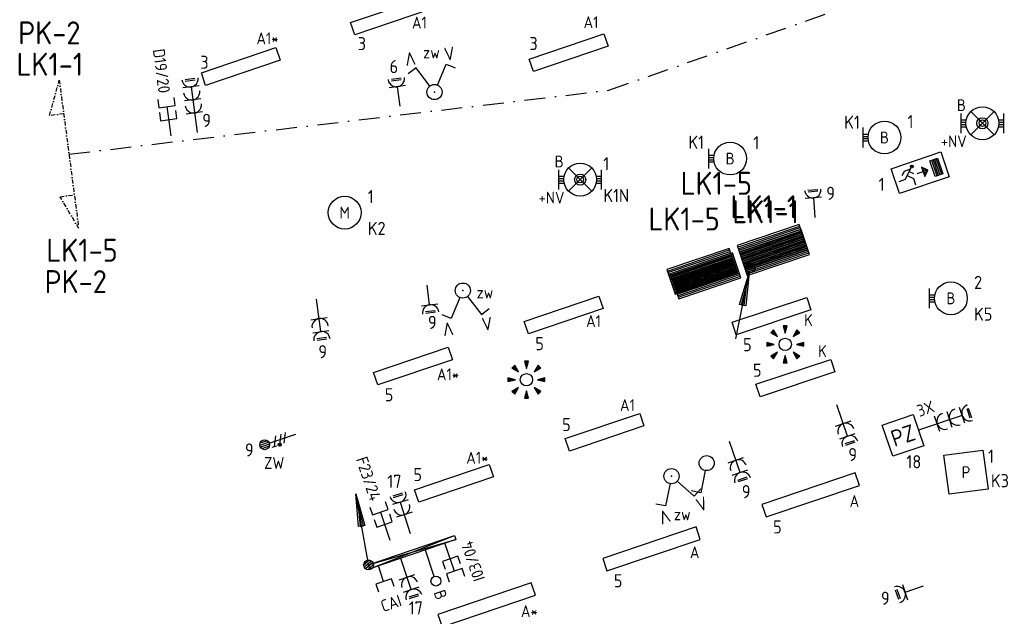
# Model space of a CAD drawing. Header units: millimetres. Extents: x 32381 to 65913, y 27481 to 83025.
# Tile 4 of 12: x 36773 to 51772, y 48490 to 57575. Entities that reach past the tile are written whole.
import ezdxf
from ezdxf.enums import TextEntityAlignment as Align

# ---------------------------------------------------------------- set-up
doc = ezdxf.new("R2010")
doc.units = ezdxf.units.MM
doc.header["$LTSCALE"] = 100
doc.linetypes.add('DASHDOT2', pattern=[12.7, 6.35, -3.175, 0, -3.175])
for name, color, linetype in [('EB61306-_ATTRIB', 2, 'Continuous'), ('EB62204-_ATTRIB', 2, 'Continuous'), ('EB62205-_ATTRIB', 2, 'Continuous'), ('EB63101-_ATTRIB', 2, 'Continuous'), ('EB63102-_ATTRIB', 2, 'Continuous'), ('EB63103-_ATTRIB', 2, 'Continuous'), ('EB6421--_ATTRIB', 2, 'Continuous'), ('EB6441--_ATTRIB', 2, 'Continuous'), ('EB6452--_ATTRIB', 2, 'Continuous'), ('EL6110--_CEN-NOODSTR', 3, 'Continuous'), ('EL61303-_WANDGOOT', 3, 'Continuous'), ('EL61306-_ZUIL', 3, 'Continuous'), ('EL62203-_KRACHT-WCD230', 3, 'Continuous'), ('EL62204-_KRACHT-ASP230', 3, 'Continuous'), ('EL62205-_KRACHT-KAST', 3, 'Continuous'), ('EL63101-_LICHT-ARM', 3, 'Continuous'), ('EL63102-_LICHT-SCH', 3, 'Continuous'), ('EL63103-_LICHT-WCD230V', 3, 'Continuous'), ('EL63202-_NOODVRL-TXT', 3, 'Continuous'), ('EL63501-_NOODVRL-ARM', 3, 'Continuous'), ('EL6421--_TELEFOON', 3, 'Continuous'), ('EL6441--_DATACOM', 3, 'Continuous'), ('EL6452--_CAI', 3, 'Continuous')]:
    doc.layers.add(name, color=color, linetype=linetype)
doc.layers.add('GRENS', color=210, linetype='DASHDOT2', lineweight=30)
doc.styles.add('ISO', font='iso.shx', dxfattribs={"height": 220})
doc.styles.add('NORATT', font='iso.shx')
doc.styles.add('NORDIM', font='isocp.shx')

# ---------------------------------------------------------------- blocks, each defined once
blk = doc.blocks.new('ES3W1L')
for p, q in [((1.25, 0), (-1.25, 0)), ((-0.75, 1.25), (0.75, 1.25)), ((-0.75, 1), (0.75, 1)), ((0, 0), (0, -3))]:
    blk.add_line(p, q)
blk.add_arc((0, 1.25), 1.25, 180, 0)
at = {"style": 'NORATT'}
for tag, flags, p in [('VERMOGEN', 9, (-2.5, 3)), ('GROEP', 8, (0, 3)), ('SCHAK', 8, (2.5, 3)), ('GELIJK', 9, (5, 3)), ('TAL', 8, (2.5, 3)), ('KAST', 9, (7, 3))]:
    blk.add_attdef(tag, text='', height=1.8, rotation=90, dxfattribs=dict(at, flags=flags)).set_placement(p, align=Align.MIDDLE_CENTER)
at = {"style": 'NORATT', "flags": 8}
blk.add_attdef('DOEL', text='', height=1.8, rotation=90, dxfattribs=at).set_placement((-2.5, 3), align=Align.MIDDLE_LEFT)
at = {"style": 'NORATT', "flags": 9}
blk.add_attdef('M_CODE', text='', height=1.8, dxfattribs=at).set_placement((0, 0), align=Align.MIDDLE_CENTER)
blk = doc.blocks.new('EJ3P21')
at = {"color": 0}
blk.add_lwpolyline([(-6, -1), (-6, 1), (6, 1), (6, -1)], close=True, dxfattribs=at)
at = {"style": 'NORATT'}
for tag, height, flags, p in [('GROEPI', 1.8, 9, (0, 9.5)), ('CODE', 3.5, 8, (0, 4.5)), ('GELIJK', 1.8, 9, (3.5, 5)), ('M_CODE', 1.8, 9, (0, 0)), ('VERMOGEN', 1.8, 9, (0, -5.5)), ('DOEL', 1.8, 9, (0, -7.5)), ('VERMOGENI', 1.8, 9, (0, -9.5)), ('DOELI', 1.8, 9, (0, -11.5))]:
    blk.add_attdef(tag, text='', height=height, dxfattribs=dict(at, flags=flags)).set_placement(p, align=Align.MIDDLE_CENTER)
at = {"style": 'NORATT', "flags": 9}
for tag in ['GELIJKI', 'TAL']:
    blk.add_attdef(tag, text='', height=1.8, rotation=90, dxfattribs=at).set_placement((5, 2.75), align=Align.MIDDLE_CENTER)
at = {"style": 'NORATT'}
for tag, flags, p in [('SCHAK', 8, (3.5, 2.8)), ('A_CODE', 8, (0, 0)), ('GROEP', 8, (-3.5, -2.8)), ('KAST', 9, (3.5, -2.8))]:
    blk.add_attdef(tag, text='', height=1.8, dxfattribs=dict(at, flags=flags)).set_placement(p, align=Align.MIDDLE)
blk = doc.blocks.new('ES111352')
at = {"color": 0}
blk.add_line((0, 1.5), (0, -3), dxfattribs=at)
for points in [[(-1.25, 2.75), (-1.25, 1.5), (1.25, 1.5), (1.25, 2.75)], [(-1.25, 0.75), (-1.25, -0.5), (1.25, -0.5), (1.25, 0.75)]]:
    blk.add_lwpolyline(points, dxfattribs=at)
at = {"color": 0, "style": 'NORATT', "flags": 8}
blk.add_attdef('NUMMER1', text='', height=1.8, rotation=90, dxfattribs=at).set_placement((-1.5, 4.5), align=Align.MIDDLE_LEFT)
at = {"style": 'NORATT', "flags": 8}
blk.add_attdef('NUMMER', text='', height=1.8, rotation=90, dxfattribs=at).set_placement((1.5, 4.5), align=Align.MIDDLE_LEFT)
at = {"style": 'NORATT'}
for tag, flags, p in [('PANEEL', 9, (0, 3)), ('CODE', 9, (1, 3.5)), ('GRP', 8, (0, -5)), ('RUIMTE', 9, (0, -7.5))]:
    blk.add_attdef(tag, text='', height=1.8, dxfattribs=dict(at, flags=flags)).set_placement(p, align=Align.MIDDLE_LEFT)
at = {"style": 'NORATT', "flags": 8}
blk.add_attdef('M_CODE', text='', height=1.8, dxfattribs=at).set_placement((0, 0), align=Align.MIDDLE_CENTER)
blk = doc.blocks.new('ES3W3L')
at = {"color": 2}
for p, q in [((-0.75, 5.25), (0.75, 5.25)), ((-0.75, 5), (0.75, 5))]:
    blk.add_line(p, q, dxfattribs=at)
at = {"color": 0}
for p, q in [((1.25, 4), (-1.25, 4)), ((0, 4), (0, -3)), ((1.25, 2), (-1.25, 2)), ((1.25, 0), (-1.25, 0))]:
    blk.add_line(p, q, dxfattribs=at)
for centre in [(0, 5.25), (0, 3.25), (0, 1.25)]:
    blk.add_arc(centre, 1.25, 180, 0, dxfattribs=at)
at = {"style": 'NORATT'}
for tag, flags, p in [('VERMOGEN', 9, (-2.5, 7)), ('GROEP', 8, (0, 7)), ('SCHAK', 8, (2.5, 7)), ('GELIJK', 9, (5, 7)), ('TAL', 8, (2.5, 7)), ('KAST', 9, (7, 7))]:
    blk.add_attdef(tag, text='', height=1.8, rotation=90, dxfattribs=dict(at, flags=flags)).set_placement(p, align=Align.MIDDLE_CENTER)
at = {"style": 'NORATT', "flags": 8}
blk.add_attdef('DOEL', text='', height=1.8, rotation=90, dxfattribs=at).set_placement((-2.5, 7), align=Align.MIDDLE_LEFT)
at = {"style": 'NORATT', "flags": 9}
blk.add_attdef('M_CODE', text='', height=1.8, dxfattribs=at).set_placement((0, 0), align=Align.MIDDLE_CENTER)
blk = doc.blocks.new('ES3SZ')
at = {"color": 0}
for points in [[(-0.58, 1), (-2.31, 4), (-3.61, 3.25)], [(0.58, 1), (2.31, 4), (3.61, 3.25)]]:
    blk.add_lwpolyline(points, dxfattribs=at)
blk.add_circle((0, 0), 1.15, dxfattribs=at)
blk.add_point((0, 0), dxfattribs=at)
blk.add_point((0, 0), dxfattribs=at)
at = {"color": 2, "style": 'ISO'}
blk.add_text('V', height=2, rotation=180, dxfattribs=at).set_placement((-3, 5.5), align=Align.MIDDLE_CENTER)
blk.add_text('V', height=2, dxfattribs=at).set_placement((3, 5.5), align=Align.MIDDLE_CENTER)
at = {"style": 'NORATT'}
for tag, flags, p in [('SCHAK', 8, (3, 5.5)), ('KAST', 9, (-3, 0.5)), ('M_CODE', 8, (0, 0)), ('DOEL', 9, (-3, -2)), ('GROEP', 9, (-3, -4.5))]:
    blk.add_attdef(tag, text='', height=1.8, dxfattribs=dict(at, flags=flags)).set_placement(p, align=Align.MIDDLE_CENTER)
for tag, flags, p in [('PANEEL', 9, (0, 3)), ('CODE', 9, (1, 3.5)), ('GRP', 8, (0, -5)), ('RUIMTE', 9, (0, -7.5))]:
    blk.add_attdef(tag, text='', height=1.8, dxfattribs=dict(at, flags=flags)).set_placement(p, align=Align.MIDDLE_LEFT)
blk = doc.blocks.new('ES111261')
at = {"color": 0}
for p, q in [((-5, 1.75), (5, 1.75)), ((-5, 1.5), (5, 1.5)), ((-5, 1.25), (5, 1.25)), ((-5, 1), (5, 1)), ((-5, 0.75), (5, 0.75)), ((-5, 0.5), (5, 0.5)), ((-5, 0.25), (5, 0.25)), ((-5, 0), (5, 0)), ((-5, -0.25), (5, -0.25)), ((-5, -0.5), (5, -0.5)), ((-5, -0.75), (5, -0.75)), ((-5, -1), (5, -1)), ((-5, -1.25), (5, -1.25)), ((-5, -1.5), (5, -1.5)), ((-5, -1.75), (5, -1.75)), ((-5, -2), (5, -2))]:
    blk.add_line(p, q, dxfattribs=at)
blk.add_lwpolyline([(-5, -2), (5, -2), (5, 2), (-5, 2)], close=True, dxfattribs=at)
at = {"style": 'NORATT'}
for tag, height, flags, p in [('GROEPI', 1.8, 9, (0, 9.5)), ('GROEP', 1.8, 8, (0, 7.5)), ('CODE', 3.5, 8, (0, 4.5)), ('M_CODE', 1.8, 9, (0, 0)), ('KAST', 1.8, 9, (0, -3.5)), ('VERMOGEN', 1.8, 9, (0, -5.5)), ('DOEL', 1.8, 9, (0, -7.5)), ('VERMOGENI', 1.8, 9, (0, -9.5)), ('DOELI', 1.8, 9, (0, -11.5))]:
    blk.add_attdef(tag, text='', height=height, dxfattribs=dict(at, flags=flags)).set_placement(p, align=Align.MIDDLE_CENTER)
at = {"style": 'NORATT', "flags": 9}
for tag in ['GELIJKI', 'TAL']:
    blk.add_attdef(tag, text='', height=1.8, rotation=90, dxfattribs=at).set_placement((5, 3.75), align=Align.MIDDLE_CENTER)
at = {"color": 0, "style": 'NORATT', "flags": 9}
blk.add_attdef('RUIMTE', text='', height=1.8, dxfattribs=at).set_placement((0, -9.5), align=Align.MIDDLE)
blk = doc.blocks.new('ES3G00')
at = {"color": 0}
blk.add_circle((0, 0), 2.5, dxfattribs=at)
at = {"style": 'NORATT', "flags": 9}
blk.add_attdef('GELIJK', text='', height=1.8, dxfattribs=at).set_placement((3.5, 5), align=Align.MIDDLE_CENTER)
at = {"color": 0, "style": 'NORATT'}
for tag, flags, p in [('SCHAK', 8, (3.5, 2.75)), ('A_CODE', 8, (0, 0)), ('GROEP', 8, (-3.5, -2.75)), ('KAST', 9, (3.5, -2.75))]:
    blk.add_attdef(tag, text='', height=1.8, dxfattribs=dict(at, flags=flags)).set_placement(p, align=Align.MIDDLE)
blk = doc.blocks.new('ES3N024')
at = {"color": 2}
for p, q in [((-1.5, 0.75), (-1, 0.25)), ((1.25, 0), (-0.5, 0)), ((0.65, 0.6), (0.5, 0.6)), ((0.85, 0.4), (0.5, 0.4)), ((1.05, 0.2), (0.5, 0.2)), ((1.05, -0.2), (0.5, -0.2)), ((0.85, -0.4), (0.5, -0.4)), ((0.65, -0.6), (0.5, -0.6))]:
    blk.add_line(p, q, dxfattribs=at)
at = {"color": 0}
for p, q in [((2.25, 1.25), (2.25, -1.25)), ((2.5, 1.25), (2.5, -1.25)), ((2.75, 1.25), (2.75, -1.25)), ((3, 1.25), (3, -1.25))]:
    blk.add_line(p, q, dxfattribs=at)
for points in [[(4.01, 2.01), (4.01, -1.98), (-3.99, -1.98), (-3.99, 2.01)], [(3.25, -1.25), (2, -1.25), (2, 1.25), (3.25, 1.25)]]:
    blk.add_lwpolyline(points, close=True, dxfattribs=at)
at = {"color": 2}
for points in [[(-0.75, 1.5), (-2.5, -0.25), (-3.5, -0.25)], [(-1.25, 1), (-2.25, 1), (-2.75, 0.5)], [(-2, 0.25), (-1.25, -0.5), (-1.25, -1.5)]]:
    blk.add_lwpolyline(points, dxfattribs=at)
blk.add_lwpolyline([(1.25, 0), (0.5, 0.75), (0.5, -0.75)], close=True, dxfattribs=at)
blk.add_circle((-0.88, 1.32), 0.2, dxfattribs=at)
at = {"style": 'NORATT'}
for tag, flags, p in [('A_CODE', 8, (-3.5, 3.5)), ('NUMMER', 8, (3.5, 3.5)), ('GROEP', 8, (-3.5, -3.5)), ('KAST', 9, (3.5, -3.5))]:
    blk.add_attdef(tag, text='', height=1.8, dxfattribs=dict(at, flags=flags)).set_placement(p, align=Align.MIDDLE_CENTER)
blk = doc.blocks.new('ES3G10')
for p, q in [((-3.25, -1.5), (-3.25, 1.5)), ((-3.25, 0.52), (-2.44, 0.52)), ((-3.25, 0.17), (-2.49, 0.17)), ((-3.25, -0.17), (-2.49, -0.17)), ((-3.25, -0.52), (-2.44, -0.52))]:
    blk.add_line(p, q)
blk.add_circle((0, 0), 2.5)
at = {"style": 'NORATT', "flags": 9}
blk.add_attdef('GELIJK', text='', height=1.8, dxfattribs=at).set_placement((3.5, 5), align=Align.MIDDLE_CENTER)
at = {"color": 6, "style": 'NORATT'}
for tag, flags, p in [('SCHAK', 8, (3.5, 2.75)), ('A_CODE', 8, (0, 0)), ('GROEP', 8, (-3.5, -2.75)), ('KAST', 9, (3.5, -2.75))]:
    blk.add_attdef(tag, text='', height=1.8, dxfattribs=dict(at, flags=flags)).set_placement(p, align=Align.MIDDLE)
blk = doc.blocks.new('ES652141')
for p, q in [((-2.79, 2.51), (-2.26, 1.98)), ((-2.65, 2.65), (-1.59, 1.59)), ((-2.51, 2.79), (-1.98, 2.26)), ((-0.2, 3.75), (-0.2, 3)), ((0, 3.75), (0, 2.25)), ((0.2, 3.75), (0.2, 3)), ((2.65, 2.65), (1.59, 1.59)), ((2.51, 2.79), (1.98, 2.26)), ((2.79, 2.51), (2.26, 1.98)), ((-3.75, 0.2), (-3, 0.2)), ((-3.75, 0), (-2.25, 0)), ((3.75, 0), (2.25, 0)), ((3.75, 0.2), (3, 0.2)), ((-3.75, -0.2), (-3, -0.2)), ((-2.79, -2.51), (-2.26, -1.98)), ((-2.65, -2.65), (-1.59, -1.59)), ((2.65, -2.65), (1.59, -1.59)), ((2.79, -2.51), (2.26, -1.98)), ((3.75, -0.2), (3, -0.2)), ((-2.51, -2.79), (-1.98, -2.26)), ((-0.2, -3.75), (-0.2, -3)), ((0, -3.75), (0, -2.25)), ((0.2, -3.75), (0.2, -3)), ((2.51, -2.79), (1.98, -2.26))]:
    blk.add_line(p, q)
for points in [[(-1.59, 1.59), (-2.37, 2.93), (-2.93, 2.37)], [(0, 2.25), (0.4, 3.75), (-0.4, 3.75)], [(1.59, 1.59), (2.93, 2.37), (2.37, 2.93)], [(-2.25, 0), (-3.75, 0.4), (-3.75, -0.4)], [(2.25, 0), (3.75, -0.4), (3.75, 0.4)], [(-1.59, -1.59), (-2.93, -2.37), (-2.37, -2.93)], [(1.59, -1.59), (2.37, -2.93), (2.93, -2.37)], [(0, -2.25), (-0.4, -3.75), (0.4, -3.75)]]:
    blk.add_lwpolyline(points, close=True)
blk.add_circle((0, 0), 1.25)
at = {"style": 'NORATT'}
blk.add_attdef('NUMMER', text='', height=1.8, dxfattribs=at).set_placement((0, 5), align=Align.MIDDLE)
for tag, flags, p in [('CODE', 9, (1, 3.5)), ('PANEEL', 9, (0, 3)), ('GRP', 8, (0, -5)), ('RUIMTE', 9, (0, -7.5))]:
    blk.add_attdef(tag, text='', height=1.8, dxfattribs=dict(at, flags=flags)).set_placement(p, align=Align.MIDDLE_LEFT)
at = {"style": 'NORATT', "flags": 8}
blk.add_attdef('M_CODE', text='', height=1.8, dxfattribs=at).set_placement((0, 0), align=Align.MIDDLE_CENTER)
blk = doc.blocks.new('EJ3P31')
at = {"color": 0}
blk.add_lwpolyline([(-7.5, -1), (-7.5, 1), (7.5, 1), (7.5, -1)], close=True, dxfattribs=at)
at = {"style": 'NORATT', "flags": 9}
blk.add_attdef('GELIJK', text='', height=1.8, dxfattribs=at).set_placement((3.5, 5), align=Align.MIDDLE_CENTER)
at = {"color": 0, "style": 'NORATT'}
for tag, flags, p in [('A_CODE', 8, (-3.5, 2.75)), ('SCHAK', 8, (3.5, 2.75)), ('GROEP', 8, (-3.5, -2.75)), ('KAST', 9, (3.5, -2.75))]:
    blk.add_attdef(tag, text='', height=1.8, dxfattribs=dict(at, flags=flags)).set_placement(p, align=Align.MIDDLE)
blk = doc.blocks.new('ES3W2L')
for p, q in [((-0.75, 3.25), (0.75, 3.25)), ((-0.75, 3), (0.75, 3)), ((1.25, 2), (-1.25, 2)), ((0, 2), (0, -3)), ((1.25, 0), (-1.25, 0))]:
    blk.add_line(p, q)
for centre in [(0, 3.25), (0, 1.25)]:
    blk.add_arc(centre, 1.25, 180, 0)
at = {"style": 'NORATT'}
for tag, flags, p in [('VERMOGEN', 9, (-2.5, 5)), ('GELIJKI', 9, (5, 5)), ('GELIJK', 9, (5, 5)), ('GROEP', 8, (0, 5)), ('SCHAK', 8, (2.5, 5)), ('KAST', 9, (7, 5)), ('TAL', 8, (2.5, 5))]:
    blk.add_attdef(tag, text='', height=1.8, rotation=90, dxfattribs=dict(at, flags=flags)).set_placement(p, align=Align.MIDDLE_CENTER)
at = {"style": 'NORATT', "flags": 8}
blk.add_attdef('DOEL', text='', height=1.8, rotation=90, dxfattribs=at).set_placement((-2.5, 5), align=Align.MIDDLE_LEFT)
at = {"style": 'NORATT'}
for tag, height, flags, p in [('GROEPI', 1.8, 9, (0, 9.5)), ('CODE', 3.5, 8, (0, 4.5)), ('M_CODE', 1.8, 9, (0, 0)), ('VERMOGENI', 1.8, 9, (0, -9.5)), ('DOELI', 1.8, 9, (0, -11.5))]:
    blk.add_attdef(tag, text='', height=height, dxfattribs=dict(at, flags=flags)).set_placement(p, align=Align.MIDDLE_CENTER)
blk = doc.blocks.new('ES3S1')
blk.add_lwpolyline([(0.58, 1), (2.31, 4), (3.61, 3.25)])
blk.add_circle((0, 0), 1.15)
at = {"style": 'NORATT'}
for tag, flags, p in [('SCHAK', 8, (3, 5.5)), ('KAST', 9, (-3, 0.5)), ('M_CODE', 9, (0, 0)), ('DOEL', 9, (-3, -2)), ('GROEP', 9, (-3, -4.5))]:
    blk.add_attdef(tag, text='', height=1.8, dxfattribs=dict(at, flags=flags)).set_placement(p, align=Align.MIDDLE_CENTER)
blk = doc.blocks.new('ES1Z0001')
at = {"color": 0}
blk.add_lwpolyline([(-2.5, -2.5), (2.5, -2.5), (2.5, 2.5), (-2.5, 2.5)], close=True, dxfattribs=at)
at = {"color": 0, "style": 'NORATT'}
for tag, flags, p in [('SCHAKW', 8, (3.5, 10)), ('GROEPW', 8, (3.5, 7.5)), ('DOELW', 9, (3.5, 5)), ('VERMOGENW', 9, (3.5, 2.5)), ('SCHAKX', 8, (3.5, 0)), ('GROEPX', 8, (3.5, -2.5)), ('DOELX', 9, (3.5, -5)), ('VERMOGENX', 9, (3.5, -7.5))]:
    blk.add_attdef(tag, text='', height=1.8, dxfattribs=dict(at, flags=flags)).set_placement(p, align=Align.MIDDLE_LEFT)
at = {"color": 0, "style": 'NORATT', "flags": 9}
for tag, p in [('TALW', (0, 4)), ('TALX', (0, -4))]:
    blk.add_attdef(tag, text='', height=1.8, dxfattribs=at).set_placement(p, align=Align.MIDDLE_CENTER)
at = {"color": 0, "style": 'NORATT'}
for tag, height, flags, p in [('CODE', 2.5, 8, (0, 0)), ('KAST', 1.8, 9, (0, -6))]:
    blk.add_attdef(tag, text='', height=height, dxfattribs=dict(at, flags=flags)).set_placement(p, align=Align.MIDDLE)
at = {"style": 'NORATT', "flags": 8}
blk.add_attdef('M_CODE', text='', height=1.8, dxfattribs=at).set_placement((0, 0), align=Align.MIDDLE_CENTER)
blk = doc.blocks.new('ES111251')
at = {"color": 0}
for p, q in [((0.73, 0.15), (-0.73, 0.15)), ((0.6, 0.45), (-0.6, 0.45)), ((-5.5, -9.53), (-0.38, -0.65)), ((0.73, -0.15), (-0.73, -0.15)), ((0.6, -0.45), (-0.6, -0.45))]:
    blk.add_line(p, q, dxfattribs=at)
for points in [[(-3.31, -4.73), (-0.38, -0.65), (-2.44, -5.23)], [(-2.66, -5.1), (-1.25, -2.17), (-3.09, -4.85)]]:
    blk.add_lwpolyline(points, close=True, dxfattribs=at)
blk.add_circle((0, 0), 0.75, dxfattribs=at)
blk = doc.blocks.new('ES111309')
at = {"color": 0}
blk.add_line((0, -0.5), (0, -3), dxfattribs=at)
blk.add_lwpolyline([(-1.25, 0.75), (-1.25, -0.5), (1.25, -0.5), (1.25, 0.75)], dxfattribs=at)
at = {"color": 0, "style": 'NORATT', "flags": 8}
for tag, p in [('NUMMER', (0, 6)), ('CODE', (0, 3))]:
    blk.add_attdef(tag, text='', height=1.8, dxfattribs=at).set_placement(p, align=Align.MIDDLE)
at = {"style": 'NORATT'}
for tag, flags, p in [('PANEEL', 9, (0, 3)), ('GRP', 8, (0, -5)), ('RUIMTE', 9, (0, -7.5))]:
    blk.add_attdef(tag, text='', height=1.8, dxfattribs=dict(at, flags=flags)).set_placement(p, align=Align.MIDDLE_LEFT)
at = {"style": 'NORATT', "flags": 8}
blk.add_attdef('M_CODE', text='', height=1.8, dxfattribs=at).set_placement((0, 0), align=Align.MIDDLE_CENTER)
blk = doc.blocks.new('ES4X4')
at = {"color": 0}
blk.add_line((0, 1.25), (0, -3), dxfattribs=at)
blk.add_circle((0, 2), 0.75, dxfattribs=at)
at = {"color": 0, "style": 'NORATT', "flags": 8}
for tag, p in [('NUMMER', (0, 3.5)), ('CODE', (-2.75, -1.25))]:
    blk.add_attdef(tag, text='', height=1.8, rotation=90, dxfattribs=at).set_placement(p, align=Align.MIDDLE_LEFT)
at = {"style": 'NORATT', "flags": 9}
for tag, p in [('M_CODE', (0, 0)), ('PANEEL', (0, -2.5)), ('GRP', (0, -5)), ('MERK', (0, -7.5)), ('AANGEP', (0, -10)), ('INSTAL', (0, -12.5)), ('TYPE', (0, -17.5))]:
    blk.add_attdef(tag, text='', height=1.8, dxfattribs=at).set_placement(p, align=Align.MIDDLE_CENTER)
blk.add_attdef('RUIMTE', text='', height=1.8, dxfattribs=at).set_placement((0, -7.5), align=Align.MIDDLE_LEFT)
blk = doc.blocks.new('ES3X5')
at = {"color": 0}
for p, q in [((-0.45, 1.4), (-0.45, 2.6)), ((-0.15, 1.27), (-0.15, 2.73)), ((0.15, 1.27), (0.15, 2.73)), ((0.45, 1.4), (0.45, 2.6)), ((0, 1.25), (0, -3))]:
    blk.add_line(p, q, dxfattribs=at)
at = {"color": 1}
for p, q in [((-0.88, -0.38), (-0.88, 0.01)), ((-0.78, -0.42), (-0.78, 0.06)), ((-0.73, 1.04), (-0.73, 0.3)), ((-0.73, 0.67), (0.73, -0.07)), ((-0.69, -0.42), (-0.69, 0.06)), ((-0.59, -0.38), (-0.59, 0.01)), ((-0.73, -0.18), (0.73, -0.92)), ((-0.73, -0.88), (0.73, -1.62))]:
    blk.add_line(p, q, dxfattribs=at)
at = {"color": 0}
blk.add_circle((0, 2), 0.75, dxfattribs=at)
at = {"color": 1}
blk.add_circle((-0.73, -0.18), 0.245, dxfattribs=at)
at = {"style": 'NORATT'}
for tag, flags, p in [('VERMOGEN', 9, (-2.5, 4.5)), ('GROEP', 8, (0, 4.5)), ('SCHAK', 8, (2.5, 4.5)), ('KAST', 9, (7, 4.5)), ('DOEL', 8, (-2.5, 1))]:
    blk.add_attdef(tag, text='', height=1.8, rotation=90, dxfattribs=dict(at, flags=flags)).set_placement(p, align=Align.MIDDLE_LEFT)
for tag, flags, p in [('GELIJK', 9, (5, 4.5)), ('TAL', 8, (2.5, 4.5))]:
    blk.add_attdef(tag, text='', height=1.8, rotation=90, dxfattribs=dict(at, flags=flags)).set_placement(p, align=Align.MIDDLE_CENTER)
at = {"style": 'NORATT', "flags": 9}
blk.add_attdef('M_CODE', text='', height=1.8, dxfattribs=at).set_placement((0, 0), align=Align.MIDDLE_CENTER)
blk = doc.blocks.new('EJ3T01')
at = {"color": 0}
for p, q in [((-3.25, -1.5), (-3.25, 1.5)), ((-1.77, 1.77), (1.77, -1.77)), ((1.77, 1.77), (-1.77, -1.77)), ((3.25, -1.5), (3.25, 1.5)), ((-3.25, 0.52), (-2.44, 0.52)), ((-3.25, 0.17), (-2.49, 0.17)), ((2.44, 0.52), (3.25, 0.52)), ((2.49, 0.17), (3.25, 0.17)), ((-3.25, -0.17), (-2.49, -0.17)), ((-3.25, -0.52), (-2.44, -0.52)), ((2.44, -0.52), (3.25, -0.52)), ((2.49, -0.17), (3.25, -0.17))]:
    blk.add_line(p, q, dxfattribs=at)
blk.add_lwpolyline([(1.77, -1.77), (1.75, -1.75)], dxfattribs=at)
for radius in [2.5, 0.85, 0.5]:
    blk.add_circle((0, 0), radius, dxfattribs=at)
at = {"style": 'NORATT', "flags": 9}
blk.add_attdef('GELIJK', text='', height=1.8, dxfattribs=at).set_placement((3.5, 5), align=Align.MIDDLE_CENTER)
at = {"color": 0, "style": 'NORATT'}
for tag, flags, p in [('A_CODE', 8, (-3.5, 2.75)), ('SCHAK', 8, (3.5, 2.75)), ('GROEP', 8, (-3.5, -2.75)), ('KAST', 9, (3.5, -2.75))]:
    blk.add_attdef(tag, text='', height=1.8, dxfattribs=dict(at, flags=flags)).set_placement(p, align=Align.MIDDLE)
blk = doc.blocks.new('EJ3P13')
at = {"color": 0}
blk.add_lwpolyline([(-3, -3), (-3, 3), (3, 3), (3, -3)], close=True, dxfattribs=at)
at = {"style": 'NORATT', "flags": 9}
blk.add_attdef('GELIJK', text='', height=1.8, dxfattribs=at).set_placement((3.5, 5), align=Align.MIDDLE_CENTER)
at = {"color": 0, "style": 'NORATT'}
for tag, flags, p in [('SCHAK', 8, (3.5, 4.75)), ('A_CODE', 8, (0, 0)), ('GROEP', 8, (-3.5, -4.75)), ('KAST', 9, (3.5, -4.75))]:
    blk.add_attdef(tag, text='', height=1.8, dxfattribs=dict(at, flags=flags)).set_placement(p, align=Align.MIDDLE)
blk = doc.blocks.new('ES111201')
at = {"color": 0}
for p, q in [((0.38, 0.65), (5.5, 9.53)), ((0.73, 0.15), (-0.73, 0.15)), ((0.6, 0.45), (-0.6, 0.45)), ((0.73, -0.15), (-0.73, -0.15)), ((0.6, -0.45), (-0.6, -0.45))]:
    blk.add_line(p, q, dxfattribs=at)
for points in [[(2.57, 5.45), (5.5, 9.53), (3.43, 4.95)], [(3.22, 5.07), (4.63, 8.01), (2.78, 5.32)]]:
    blk.add_lwpolyline(points, close=True, dxfattribs=at)
blk.add_circle((0, 0), 0.75, dxfattribs=at)
at = {"style": 'NORATT', "flags": 9}
for tag in ['GELIJKI', 'TAL']:
    blk.add_attdef(tag, text='', height=1.8, rotation=90, dxfattribs=at).set_placement((5, 11.28), align=Align.MIDDLE_CENTER)
at = {"style": 'NORATT'}
for tag, height, flags, p in [('GROEPI', 1.8, 9, (0, 9.5)), ('GROEP', 1.8, 8, (0, 7.5)), ('CODE', 3.5, 8, (0, 4.5)), ('M_CODE', 1.8, 8, (0, 0)), ('KAST', 1.8, 9, (0, -3.5)), ('VERMOGEN', 1.8, 9, (0, -5.5)), ('DOEL', 1.8, 9, (0, -7.5)), ('VERMOGENI', 1.8, 9, (0, -9.5)), ('DOELI', 1.8, 9, (0, -11.5))]:
    blk.add_attdef(tag, text='', height=height, dxfattribs=dict(at, flags=flags)).set_placement(p, align=Align.MIDDLE_CENTER)

msp = doc.modelspace()

# ---------------------------------------------------------------- linework, layer by layer
at = {"layer": 'EL61303-_WANDGOOT'}
for p, q in [((42087, 49272, -15750), (43395, 49720)), ((42087, 49272, -15750), (43417, 49658)), ((42108, 49210, -15750), (43395, 49720)), ((43417, 49658), (42108, 49210, -15750)), ((43395, 49720), (43417, 49658)), ((42108, 49210, -15750), (42087, 49272, -15750))]:
    msp.add_line(p, q, dxfattribs=at)
at = {"layer": 'GRENS', "ltscale": 0.5, "elevation": -16800}
msp.add_lwpolyline([(37524, 55526), (45749, 56501), (61388, 61995)], dxfattribs=at)
at = {"layer": 'GRENS', "ltscale": 0.1, "elevation": -16800}
msp.add_lwpolyline([(37441, 56143), (37227, 56115), (37376, 56655), (37673, 54396), (37389, 54880), (37604, 54908)], dxfattribs=at)

# ---------------------------------------------------------------- block references
at = {"layer": 'EL6110--_CEN-NOODSTR', "xscale": 100, "yscale": 100, "zscale": 100, "rotation": 198.7500000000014}
msp.add_blockref('ES3W2L', (49319, 51424, -16800), dxfattribs=at)
at = {"layer": 'EL61303-_WANDGOOT', "xscale": 100, "yscale": 100, "zscale": 100, "rotation": 40.00000000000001}
msp.add_blockref('ES111201', (42087, 49272, -15750), dxfattribs=at)
at = {"layer": 'EL61306-_ZUIL'}
ref = msp.add_blockref('ES1Z0001', (50229, 51244), dxfattribs=dict(at, xscale=-99.99999999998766, yscale=100, zscale=100, rotation=18.70000000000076))
ref.add_attrib('CODE', 'PZ', dxfattribs={"layer": 'EB61306-_ATTRIB', "color": 2, "height": 250, "rotation": 18.7, "style": 'NORATT', "flags": 8}).set_placement((50229, 51244), align=Align.MIDDLE)
at = {"layer": 'EL62203-_KRACHT-WCD230', "xscale": 100.0000000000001, "yscale": 100.0000000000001, "zscale": 100.0000000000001, "rotation": 187.4999999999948}
msp.add_blockref('ES3W1L', (43017, 53233), dxfattribs=at)
at = {"layer": 'EL62204-_KRACHT-ASP230'}
ref = msp.add_blockref('ES3X5', (40693, 51166, -16800), dxfattribs=dict(at, xscale=100, yscale=100, zscale=100, rotation=108.7500000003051))
ref.add_attrib('DOEL', 'ZW', dxfattribs={"layer": 'EB62204-_ATTRIB', "color": 1, "height": 180, "style": 'NORATT', "flags": 8}).set_placement((40804, 50825, -16800), align=Align.MIDDLE_RIGHT)
at = {"layer": 'EL62205-_KRACHT-KAST'}
ref = msp.add_blockref('ES111261', (47221, 53675, -16800), dxfattribs=dict(at, xscale=99.99999999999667, yscale=99.99999999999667, zscale=99.99999999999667, rotation=18.7503157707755))
ref.add_attrib('CODE', 'LK1-5', dxfattribs={"layer": 'EB62205-_ATTRIB', "color": 3, "height": 350, "style": 'NORATT', "flags": 8}).set_placement((47385, 55084, -16800), align=Align.MIDDLE_CENTER)
ref = msp.add_blockref('ES111261', (48239, 54106, -16800), dxfattribs=dict(at, xscale=99.99999999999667, yscale=99.99999999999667, zscale=99.99999999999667, rotation=18.7503157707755))
ref.add_attrib('CODE', 'LK1-1', dxfattribs={"layer": 'EB62205-_ATTRIB', "color": 3, "height": 350, "style": 'NORATT', "flags": 8}).set_placement((48109, 54726, -16800), align=Align.MIDDLE_CENTER)
ref = msp.add_blockref('ES111261', (48266, 54030, -16800), dxfattribs=dict(at, xscale=99.99999999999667, yscale=99.99999999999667, zscale=99.99999999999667, rotation=18.7503157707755))
ref.add_attrib('CODE', 'LK1-1', dxfattribs={"layer": 'EB62205-_ATTRIB', "color": 3, "height": 350, "style": 'NORATT', "flags": 8}).set_placement((48136, 54650, -16800), align=Align.MIDDLE_CENTER)
ref = msp.add_blockref('ES111261', (47169, 53743, -16800), dxfattribs=dict(at, xscale=99.99999999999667, yscale=99.99999999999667, zscale=99.99999999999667, rotation=18.7503157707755))
ref.add_attrib('CODE', 'LK1-5', dxfattribs={"layer": 'EB62205-_ATTRIB', "color": 3, "height": 350, "style": 'NORATT', "flags": 8}).set_placement((46895, 54540, -16800), align=Align.MIDDLE_CENTER)
at = {"layer": 'EL62205-_KRACHT-KAST', "xscale": 100, "yscale": 100, "zscale": 100, "rotation": 18.75000000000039}
msp.add_blockref('ES111251', (47899, 53793, -16800), dxfattribs=at)
at = {"layer": 'EL63101-_LICHT-ARM'}
ref = msp.add_blockref('EJ3P21', (42414, 57631), dxfattribs=dict(at, xscale=100, yscale=100, zscale=100, rotation=18.69999999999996))
ref.add_attrib('A_CODE', 'A1', dxfattribs={"layer": 'EB63101-_ATTRIB', "color": 1, "height": 180, "style": 'NORATT', "flags": 8}).set_placement((42862, 57530), align=Align.MIDDLE)
ref = msp.add_blockref('EJ3P21', (45136, 57074), dxfattribs=dict(at, xscale=100, yscale=100, zscale=100, rotation=18.69999999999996))
ref.add_attrib('A_CODE', 'A1', dxfattribs={"layer": 'EB63101-_ATTRIB', "color": 1, "height": 180, "style": 'NORATT', "flags": 8}).set_placement((45476, 57537), align=Align.MIDDLE)
ref = msp.add_blockref('EJ3P21', (40141, 56862), dxfattribs=dict(at, xscale=100.0000000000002, yscale=100.0000000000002, zscale=100.0000000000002, rotation=18.70000000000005))
ref.add_attrib('A_CODE', 'A1*', dxfattribs={"layer": 'EB63101-_ATTRIB', "color": 1, "height": 180, "style": 'NORATT', "flags": 8}).set_placement((40547, 57291), align=Align.MIDDLE)
ref = msp.add_blockref('ES3G10', (49946, 55781, -16218), dxfattribs=dict(at, xscale=100, yscale=100, zscale=100))
ref.add_attrib('A_CODE', 'B', dxfattribs={"layer": 'EB63101-_ATTRIB', "color": 1, "height": 180, "style": 'NORATT', "flags": 8}).set_placement((49946, 55781, -16218), align=Align.MIDDLE)
ref = msp.add_blockref('ES3G10', (47595, 55460, -5580), dxfattribs=dict(at, xscale=100, yscale=100, zscale=100))
ref.add_attrib('A_CODE', 'B', dxfattribs={"layer": 'EB63101-_ATTRIB', "color": 1, "height": 180, "style": 'NORATT', "flags": 8}).set_placement((47595, 55460, -5580), align=Align.MIDDLE)
ref = msp.add_blockref('ES3G00', (41724, 54637), dxfattribs=dict(at, xscale=100.0000000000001, yscale=100.0000000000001, zscale=100.0000000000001, rotation=5.621420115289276))
ref.add_attrib('A_CODE', 'M', dxfattribs={"layer": 'EB63101-_ATTRIB', "color": 1, "height": 180, "style": 'NORATT', "flags": 8}).set_placement((41724, 54637), align=Align.MIDDLE)
ref = msp.add_blockref('ES3G10', (50958, 53332, -14400), dxfattribs=dict(at, xscale=100, yscale=100, zscale=100))
ref.add_attrib('A_CODE', 'B', dxfattribs={"layer": 'EB63101-_ATTRIB', "color": 1, "height": 180, "style": 'NORATT', "flags": 8}).set_placement((50958, 53332, -14400), align=Align.MIDDLE)
ref = msp.add_blockref('EJ3P21', (45059, 53079, -14400), dxfattribs=dict(at, xscale=100.0000000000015, yscale=100.0000000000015, zscale=100.0000000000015, rotation=18.69999999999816))
ref.add_attrib('A_CODE', 'A1', dxfattribs={"layer": 'EB63101-_ATTRIB', "color": 1, "height": 180, "style": 'NORATT', "flags": 8}).set_placement((45515, 52986, -14400), align=Align.MIDDLE)
ref = msp.add_blockref('EJ3P21', (48225, 53061, -33600), dxfattribs=dict(at, xscale=99.99999999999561, yscale=99.99999999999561, zscale=99.99999999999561, rotation=18.39999999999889))
ref.add_attrib('A_CODE', 'K', dxfattribs={"layer": 'EB63101-_ATTRIB', "color": 1, "height": 180, "style": 'NORATT', "flags": 8}).set_placement((48788, 53001, -33600), align=Align.MIDDLE)
at = {"layer": 'EL63101-_LICHT-ARM', "xscale": 75, "yscale": 75, "zscale": 75}
for p in [(48435, 52631, -16800), (44492, 52093, -16800)]:
    msp.add_blockref('ES652141', p, dxfattribs=at)
at = {"layer": 'EL63101-_LICHT-ARM'}
ref = msp.add_blockref('EJ3P21', (42765, 52300, -14400), dxfattribs=dict(at, xscale=100.0000000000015, yscale=100.0000000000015, zscale=100.0000000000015, rotation=18.69999999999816))
ref.add_attrib('A_CODE', 'A1*', dxfattribs={"layer": 'EB63101-_ATTRIB', "color": 1, "height": 180, "style": 'NORATT', "flags": 8}).set_placement((43297, 52174, -14400), align=Align.MIDDLE)
ref = msp.add_blockref('EJ3P21', (48589, 52118, -16800), dxfattribs=dict(at, xscale=99.99999999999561, yscale=99.99999999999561, zscale=99.99999999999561, rotation=18.39999999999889))
ref.add_attrib('A_CODE', 'K', dxfattribs={"layer": 'EB63101-_ATTRIB', "color": 1, "height": 180, "style": 'NORATT', "flags": 8}).set_placement((49001, 52529, -16800), align=Align.MIDDLE)
ref = msp.add_blockref('EJ3P21', (45682, 51293, -14400), dxfattribs=dict(at, xscale=100.0000000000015, yscale=100.0000000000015, zscale=100.0000000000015, rotation=18.69999999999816))
ref.add_attrib('A_CODE', 'A1', dxfattribs={"layer": 'EB63101-_ATTRIB', "color": 1, "height": 180, "style": 'NORATT', "flags": 8}).set_placement((46031, 51706, -14400), align=Align.MIDDLE)
ref = msp.add_blockref('EJ3P21', (43388, 50514, -14400), dxfattribs=dict(at, xscale=100.0000000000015, yscale=100.0000000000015, zscale=100.0000000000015, rotation=18.69999999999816))
ref.add_attrib('A_CODE', 'A1*', dxfattribs={"layer": 'EB63101-_ATTRIB', "color": 1, "height": 180, "style": 'NORATT', "flags": 8}).set_placement((43744, 50904, -14400), align=Align.MIDDLE)
ref = msp.add_blockref('EJ3P13', (51188, 50685), dxfattribs=dict(at, xscale=100.0000000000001, yscale=100.0000000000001, zscale=100.0000000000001, rotation=7.499999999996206))
ref.add_attrib('A_CODE', 'P', dxfattribs={"layer": 'EB63101-_ATTRIB', "color": 1, "height": 180, "style": 'NORATT', "flags": 8}).set_placement((51188, 50685), align=Align.MIDDLE)
ref = msp.add_blockref('EJ3P31', (48823, 50337, 780), dxfattribs=dict(at, xscale=-99.99999999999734, yscale=100.0000000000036, zscale=100, rotation=198.6958231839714))
ref.add_attrib('A_CODE', 'A', dxfattribs={"layer": 'EB63101-_ATTRIB', "color": 1, "height": 180, "style": 'NORATT', "flags": 8}).set_placement((49488, 50244, 780), align=Align.MIDDLE)
ref = msp.add_blockref('EJ3P31', (46397, 49516, 780), dxfattribs=dict(at, xscale=-99.99999999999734, yscale=100.0000000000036, zscale=100, rotation=198.6958231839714))
ref.add_attrib('A_CODE', 'A', dxfattribs={"layer": 'EB63101-_ATTRIB', "color": 1, "height": 180, "style": 'NORATT', "flags": 8}).set_placement((47055, 49464, 780), align=Align.MIDDLE)
ref = msp.add_blockref('EJ3P31', (43887, 48664, 780), dxfattribs=dict(at, xscale=-99.99999999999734, yscale=100.0000000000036, zscale=100, rotation=198.6958231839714))
ref.add_attrib('A_CODE', 'A*', dxfattribs={"layer": 'EB63101-_ATTRIB', "color": 1, "height": 180, "style": 'NORATT', "flags": 8}).set_placement((44536, 48568, 780), align=Align.MIDDLE)
at = {"layer": 'EL63102-_LICHT-SCH'}
ref = msp.add_blockref('ES3SZ', (43092, 56473, -16800), dxfattribs=dict(at, xscale=99.99999999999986, yscale=99.99999999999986, zscale=99.99999999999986, rotation=7.453405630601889))
ref.add_attrib('SCHAK', 'zw', dxfattribs={"layer": 'EB63102-_ATTRIB', "color": 1, "height": 180, "style": 'NORATT', "flags": 8}).set_placement((43045, 57075, -16800), align=Align.MIDDLE_CENTER)
ref = msp.add_blockref('ES3SZ', (43524, 53450, -15600), dxfattribs=dict(at, xscale=99.99999999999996, yscale=99.99999999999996, zscale=99.99999999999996, rotation=187.5000000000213))
ref.add_attrib('SCHAK', 'zw', dxfattribs={"layer": 'EB63102-_ATTRIB', "color": 1, "height": 180, "style": 'NORATT', "flags": 8}).set_placement((43860, 53420, -15600), align=Align.MIDDLE_CENTER)
ref = msp.add_blockref('ES3SZ', (46702, 50623, -15600), dxfattribs=dict(at, xscale=100, yscale=100, zscale=100, rotation=198.7499999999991))
ref.add_attrib('SCHAK', 'zw', dxfattribs={"layer": 'EB63102-_ATTRIB', "color": 1, "height": 180, "style": 'NORATT', "flags": 8}).set_placement((46866, 50042, -15600), align=Align.MIDDLE_CENTER)
at = {"layer": 'EL63102-_LICHT-SCH', "xscale": 100.0000000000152, "yscale": 100.0000000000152, "zscale": 100.0000000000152, "rotation": 198.7458231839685}
msp.add_blockref('ES3S1', (47238, 50823, -600), dxfattribs=at)
at = {"layer": 'EL63103-_LICHT-WCD230V'}
for name, p, xscale, yscale, zscale, rotation in [('ES3W1L', (42525, 56555, -1200), 100.0000000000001, 100.0000000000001, 100.0000000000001, 7.499999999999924), ('ES3W3L', (39435, 56155, -15750), 100, 100, 100, 7.499999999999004), ('ES3W1L', (48864, 54861, -16800), 100.0000000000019, 100.0000000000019, 100.0000000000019, 4.404985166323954), ('ES3W2L', (41334, 53023, -15750), 99.99999999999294, 99.99999999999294, 99.99999999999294, 187.4999999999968), ('ES3W2L', (47682, 50868), 100.0000000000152, 100.0000000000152, 100.0000000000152, 198.7458231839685), ('ES3W2L', (42631, 50037, -15750), 99.99999999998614, 99.99999999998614, 99.99999999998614, 17.5029629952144), ('ES3W2L', (42674, 49087, -15750), 100.0000000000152, 100.0000000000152, 100.0000000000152, 198.7458231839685), ('ES3W1L', (50259, 48858, -15750), 100.0000000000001, 100.0000000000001, 100.0000000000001, 108.7499999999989)]:
    msp.add_blockref(name, p, dxfattribs=dict(at, xscale=xscale, yscale=yscale, zscale=zscale, rotation=rotation))
ref = msp.add_blockref('ES3W3L', (50750, 51421), dxfattribs=dict(at, xscale=99.99999999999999, yscale=99.99999999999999, zscale=99.99999999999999, rotation=288.6999999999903))
ref.add_attrib('DOEL', '3X', dxfattribs={"layer": 'EB63103-_ATTRIB', "color": 1, "height": 180, "rotation": 18.7, "style": 'NORATT', "flags": 8}).set_placement((50449, 51610), align=Align.MIDDLE_LEFT)
at = {"layer": 'EL63202-_NOODVRL-TXT', "xscale": 99.99999999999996, "yscale": 99.99999999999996, "zscale": 99.99999999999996, "rotation": 18.75113397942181}
msp.add_blockref('ES3N024', (50489, 55243, -14200), dxfattribs=at)
at = {"layer": 'EL63501-_NOODVRL-ARM'}
ref = msp.add_blockref('EJ3T01', (51438, 55998, -7729), dxfattribs=dict(at, xscale=100, yscale=100, zscale=100))
ref.add_attrib('A_CODE', 'B', dxfattribs={"layer": '0', "color": 1, "height": 180, "style": 'NORATT', "flags": 8}).set_placement((51118, 56273, -7729), align=Align.MIDDLE)
ref.add_attrib('GROEP', '+NV', dxfattribs={"layer": '0', "color": 1, "height": 180, "style": 'NORATT', "flags": 8}).set_placement((51003, 55723, -7729), align=Align.MIDDLE)
ref = msp.add_blockref('EJ3T01', (45311, 55140, -3763), dxfattribs=dict(at, xscale=100, yscale=100, zscale=100))
ref.add_attrib('A_CODE', 'B', dxfattribs={"layer": '0', "color": 1, "height": 180, "style": 'NORATT', "flags": 8}).set_placement((44991, 55415, -3763), align=Align.MIDDLE)
ref.add_attrib('GROEP', '+NV', dxfattribs={"layer": '0', "color": 1, "height": 180, "style": 'NORATT', "flags": 8}).set_placement((44875, 54865, -3763), align=Align.MIDDLE)
at = {"layer": 'EL6421--_TELEFOON'}
ref = msp.add_blockref('ES4X4', (43049, 49215), dxfattribs=dict(at, xscale=99.99999999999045, yscale=99.99999999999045, zscale=99.99999999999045, rotation=198.6958231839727))
ref.add_attrib('NUMMER', 'B', dxfattribs={"layer": 'EB6421--_ATTRIB', "color": 1, "height": 180, "rotation": 288.6958, "style": 'NORATT', "flags": 8}).set_placement((43161, 48883), align=Align.MIDDLE_LEFT)
at = {"layer": 'EL6441--_DATACOM'}
ref = msp.add_blockref('ES111352', (39036, 56102, -15750), dxfattribs=dict(at, xscale=100, yscale=100, zscale=100, rotation=7.499999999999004))
ref.add_attrib('NUMMER1', 'D19/20', dxfattribs={"layer": 'EB6441--_ATTRIB', "color": 1, "height": 180, "rotation": 277.5, "style": 'NORATT', "flags": 8}).set_placement((38978, 56459, -15750), align=Align.MIDDLE_RIGHT)
ref = msp.add_blockref('ES111352', (42315, 49933), dxfattribs=dict(at, xscale=99.99999999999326, yscale=99.99999999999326, zscale=99.99999999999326, rotation=18.74999999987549))
ref.add_attrib('NUMMER1', 'F23/24', dxfattribs={"layer": 'EB6441--_ATTRIB', "color": 1, "height": 180, "rotation": 288.75, "style": 'NORATT', "flags": 8}).set_placement((42198, 50259), align=Align.MIDDLE_RIGHT)
ref = msp.add_blockref('ES111352', (43347, 49317, -1993), dxfattribs=dict(at, xscale=99.99999999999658, yscale=99.99999999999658, zscale=99.99999999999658, rotation=198.74582318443))
ref.add_attrib('NUMMER1', 'I03/04', dxfattribs={"layer": 'EB6441--_ATTRIB', "color": 1, "height": 180, "rotation": 108.7458, "style": 'NORATT', "flags": 8}).set_placement((43577, 49625, -3043), align=Align.MIDDLE_RIGHT)
at = {"layer": 'EL6452--_CAI'}
ref = msp.add_blockref('ES111309', (42333, 48972, -16500), dxfattribs=dict(at, xscale=100.0000000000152, yscale=100.0000000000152, zscale=100.0000000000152, rotation=198.7458231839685))
ref.add_attrib('CODE', 'CAI', dxfattribs={"layer": 'EB6452--_ATTRIB', "color": 1, "height": 180, "rotation": 18.7458, "style": 'NORATT', "flags": 8}).set_placement((42430, 48688, -16500), align=Align.MIDDLE)

# ---------------------------------------------------------------- texts
at = {"layer": 'EL62203-_KRACHT-WCD230', "color": 7, "style": 'NORDIM'}
for s, p in [('6', (42408, 56761, -51400)), ('9', (39555, 55942, -50200))]:
    msp.add_text(s, height=200, dxfattribs=at).set_placement(p)
at = {"layer": 'EL63101-_LICHT-ARM', "color": 1, "style": 'NORDIM'}
for s, p in [('3', (41923, 57111, -4800)), ('3', (44537, 57112, -4800)), ('3', (39524, 56827, -4800)), ('K1', (49333, 55913)), ('1', (50298, 55923, -18618)), ('K1', (46959, 55608, -7980)), ('1', (47948, 55602, -7980)), ('1', (45664, 55282, -6163)), ('1', (49858, 54968, -16800)), ('1', (42076, 54780, -2400)), ('K1N', (45664, 54798, -6163)), ('K2', (42076, 54296, -2400)), ('2', (51311, 53474, -16800)), ('K5', (51311, 52991, -16800)), ('5', (44628, 52542, -19400)), ('5', (47793, 52526, -38600)), ('5', (47943, 52137, -24200)), ('5', (42334, 51763, -19400)), ('5', (45036, 51309, -21800)), ('1', (51524, 50827, -16800)), ('5', (42771, 50548, -21800)), ('K3', (51568, 50454, -16800)), ('5', (48250, 49751, -4220)), ('5', (45824, 48931, -4220))]:
    msp.add_text(s, height=200, dxfattribs=at).set_placement(p)
at = {"layer": 'EL63103-_LICHT-WCD230V', "color": 7, "style": 'NORDIM'}
for s, p in [('9', (49060, 54831, -55610)), ('9', (42992, 52865, -55610)), ('9', (41323, 52419, -55610)), ('9', (40204, 50923, -55610)), ('9', (49396, 50852, -55610)), ('18', (50281, 50743, -55610)), ('17', (42373, 50444, -55610)), ('9', (47773, 50288, -55610)), ('9', (49893, 48664, -55610)), ('17', (42699, 48517, -55610))]:
    msp.add_text(s, height=200, dxfattribs=at).set_placement(p)
at = {"layer": 'GRENS', "style": 'NORATT'}
for s, p in [('PK-2', (36751, 57200, -16800)), ('LK1-1', (36725, 56722, -16800)), ('LK1-5', (37180, 53889, -16800)), ('PK-2', (37153, 53411, -16800))]:
    msp.add_text(s, height=350, dxfattribs=at).set_placement(p)

doc.saveas('drawing.dxf')
